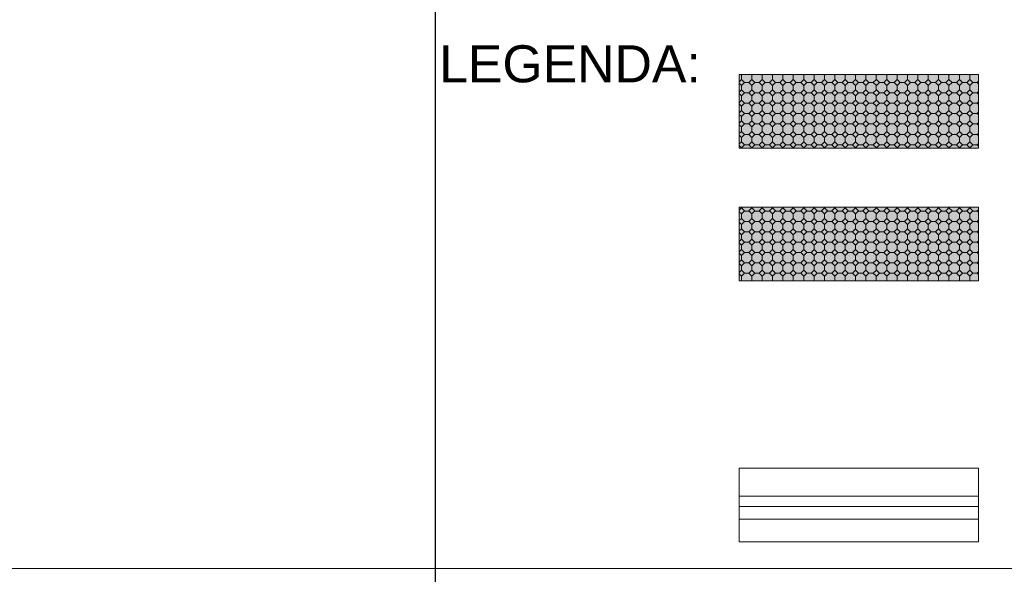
# Model space of a CAD drawing. Header units: millimetres. Extents: x -740 to 33545, y 5178 to 22494.
# Tile 194 of 250: x 9722 to 10196, y 12657 to 12924. Entities that reach past the tile are written whole.
import ezdxf

# ---------------------------------------------------------------- set-up
doc = ezdxf.new("R2010")
doc.units = ezdxf.units.MM
doc.header["$MEASUREMENT"] = 0
doc.layers.add('a3', color=252, linetype='Continuous', lineweight=30, plot=False)
for name, color, linetype, lineweight in [('A_izolacja', 252, 'Continuous', 9), ('l.wypeĹ‚nien', 252, 'Continuous', 5), ('wymiarowanie', 252, 'Continuous', 9)]:
    doc.layers.add(name, color=color, linetype=linetype, lineweight=lineweight)
doc.styles.add('Arial$001', font='arial.ttf', dxfattribs={"height": 1.791991})
doc.linetypes.add('BATTING', pattern='A,0.00254,-2.54,[134,ltypeshp.shx,S=2.54,R=0,X=-2.54,Y=0],-5.08,[134,ltypeshp.shx,S=2.54,R=180,X=2.54,Y=0],-2.54', length=10.16254)

msp = doc.modelspace()

# ---------------------------------------------------------------- hatches: boundary and pattern name
for points in [[(10068.57, 12897.93), (10068.57, 12862.38), (10183.84, 12862.38), (10183.84, 12897.93)], [(10068.57, 12833.97), (10068.57, 12798.42), (10183.84, 12798.42), (10183.84, 12833.97)]]:
    msp.add_hatch(color=256).paths.add_polyline_path(points)
at = {"layer": 'l.wypeĹ‚nien'}
h = msp.add_hatch(dxfattribs=at)
h.set_pattern_fill('OCTAGON', color=256, scale=5, style=0)
h.set_pattern_definition([(315, (-705.3533, -924.4996), (5.00000155, -1e-15), [2.05061, -5.02046]), (0, (-703.9033, -925.9496), (5, 5), [2.1, -2.9]), (45, (-701.8033, -925.9496), (6e-16, 5.00000155), [2.05061, -5.02046]), (135, (-700.3533, -922.3996), (-5.00000155, 6e-16), [2.05061, -5.02046]), (225, (-703.9033, -920.9496), (-1e-15, -5.00000155), [2.05061, -5.02046]), (270, (-705.3533, -922.3996), (5, -5), [2.1, -2.9])])
h.paths.add_polyline_path([(10068.57, 12897.93), (10068.57, 12862.38), (10183.84, 12862.38), (10183.84, 12897.93)])
h = msp.add_hatch(dxfattribs=at)
h.set_pattern_fill('OCTAGON', color=256, scale=5, style=0)
h.set_pattern_definition([(315, (-705.3533, -881.4403), (5.00000155, -1e-15), [2.05061, -5.02046]), (0, (-703.9033, -882.8903), (5, 5), [2.1, -2.9]), (45, (-701.8033, -882.8903), (6e-16, 5.00000155), [2.05061, -5.02046]), (135, (-700.3533, -879.3403), (-5.00000155, 6e-16), [2.05061, -5.02046]), (225, (-703.9033, -877.8903), (-1e-15, -5.00000155), [2.05061, -5.02046]), (270, (-705.3533, -879.3403), (5, -5), [2.1, -2.9])])
h.paths.add_polyline_path([(10068.57, 12833.97), (10068.57, 12798.42), (10183.84, 12798.42), (10183.84, 12833.97)])

# ---------------------------------------------------------------- linework, layer by layer
at = {"linetype": 'Continuous', "lineweight": 5, "elevation": 0}
for points in [[(10183.84, 12897.93), (10068.57, 12897.93), (10068.57, 12897.93)], [(10068.57, 12897.93), (10068.57, 12862.38), (10068.57, 12862.38)], [(10183.84, 12862.38), (10183.84, 12897.93), (10183.84, 12897.93)], [(10068.57, 12862.38), (10183.84, 12862.38), (10183.84, 12862.38)], [(10183.84, 12833.97), (10068.57, 12833.97), (10068.57, 12833.97)], [(10068.57, 12833.97), (10068.57, 12798.42), (10068.57, 12798.42)], [(10183.84, 12798.42), (10183.84, 12833.97), (10183.84, 12833.97)], [(10068.57, 12798.42), (10183.84, 12798.42), (10183.84, 12798.42)], [(10183.84, 12708.21), (10068.57, 12708.21), (10068.57, 12708.21)], [(10068.57, 12708.21), (10068.57, 12672.66), (10068.57, 12672.66)], [(10183.84, 12672.66), (10183.84, 12708.21), (10183.84, 12708.21)], [(10068.57, 12672.66), (10183.84, 12672.66), (10183.84, 12672.66)]]:
    msp.add_lwpolyline(points, dxfattribs=at)
at = {"layer": 'a3'}
msp.add_lwpolyline([(12022.07, 12610.78), (12022.07, 14095.78), (9922.07, 14095.78), (9922.07, 12610.78), (12022.07, 12610.78)], dxfattribs=at)
at = {"layer": 'A_izolacja', "linetype": 'BATTING', "ltscale": 0.5, "elevation": 0}
msp.add_lwpolyline([(10183.84, 12694.62), (10068.57, 12694.62)], dxfattribs=at)
at = {"layer": 'A_izolacja', "linetype": 'Continuous', "elevation": 0}
msp.add_lwpolyline([(10183.84, 12689.62), (10068.57, 12689.62)], dxfattribs=at)
at = {"layer": 'A_izolacja', "linetype": 'BATTING', "ltscale": 0.6, "elevation": 0}
msp.add_lwpolyline([(10183.84, 12683.62), (10068.57, 12683.62)], dxfattribs=at)
at = {"layer": 'wymiarowanie'}
msp.add_lwpolyline([(8271.17, 14046.67), (11972.96, 14046.67), (11972.96, 12659.88), (8271.17, 12659.88)], close=True, dxfattribs=at)

# ---------------------------------------------------------------- texts
at = {"style": 'Arial$001'}
msp.add_text('LEGENDA:', height=17.847, dxfattribs=at).set_placement((9924.04, 12894.13, 0))

doc.saveas('drawing.dxf')
